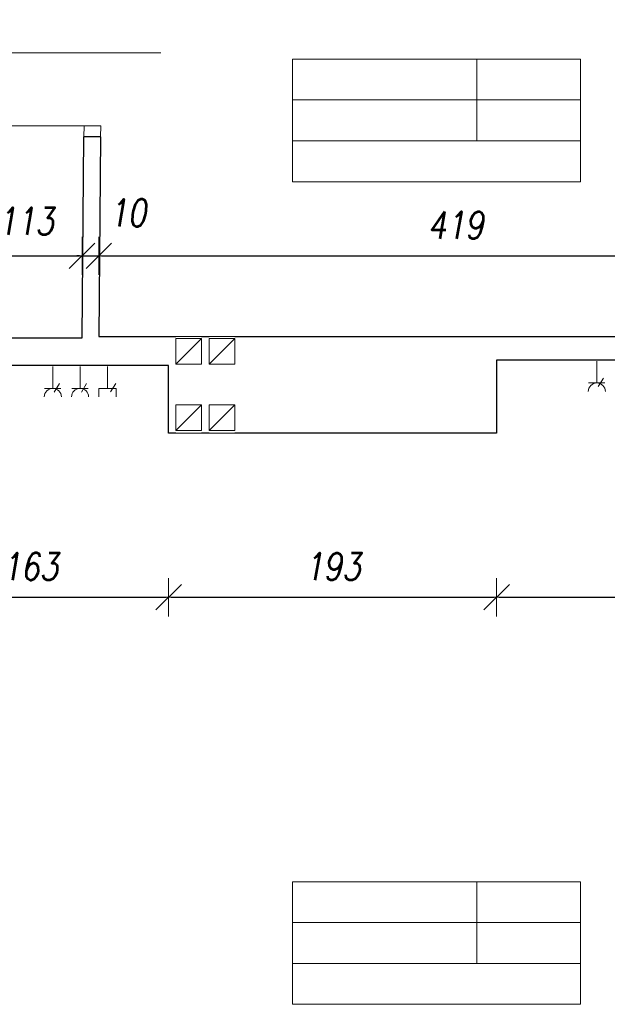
# Model space of a CAD drawing. Header units: millimetres. Extents: x -58431 to 28973, y -32170 to 9431.
# Tile 49 of 54: x -6575 to -3125, y -14807 to -9025. Entities that reach past the tile are written whole.
import ezdxf

# ---------------------------------------------------------------- set-up
doc = ezdxf.new("R2010")
doc.units = ezdxf.units.MM
doc.header["$LTSCALE"] = 8
doc.layers.get('Defpoints').update_dxf_attribs({"lineweight": 0})
for name, color, linetype, lineweight in [('A_DIMEN', 7, 'Continuous', 0), ('BAM_OPISY POWIERZCHNI', 40, 'Continuous', 0), ('instalacje', 6, 'Continuous', 0), ('OTWARCIE WENTYLACJI', 255, 'Continuous', 0), ('piętro_dzwi i okna', 3, 'Continuous', 0), ('piętro_rzut', 7, 'Continuous', 30), ('wymiarowanie', 4, 'Continuous', 0)]:
    doc.layers.add(name, color=color, linetype=linetype, lineweight=lineweight)
doc.styles.add('ROMANS1', font='romans.shx', dxfattribs={"width": 0.8, "oblique": 10})
doc.dimstyles.new('NARCH100', dxfattribs={"dimscale": 100, "dimtxt": 1.6, "dimasz": 0.15, "dimexe": 0, "dimexo": 0, "dimgap": 1, "dimtad": 1, "dimdec": 0, "dimlfac": 0.1, "dimrnd": 1, "dimdsep": 46, "dimtxsty": 'ROMANS1', "dimblk": 'wym', "dimcen": -1.5, "dimse1": 1, "dimse2": 1, "dimclrd": 4, "dimclre": 4, "dimclrt": 3, "dimadec": 0, "dimazin": 0, "dimtfac": 0.04, "dimtdec": 0, "dimtmove": 2, "dimatfit": 3, "dimldrblk": 'wym', "dimfxl": 0, "dimtolj": 1, "dimarcsym": 0})

# ---------------------------------------------------------------- blocks, each defined once
blk = doc.blocks.new('wym')
at = {"layer": 'A_DIMEN', "color": 4, "ltscale": 100}
for p, q in [((-5, -5), (5, 5)), ((0, -7.5), (0, 7.5)), ((-5, 0), (5, 0))]:
    blk.add_line(p, q, dxfattribs=at)
blk = doc.blocks.new('*D481')
at = {"layer": 'BAM_OPISY POWIERZCHNI', "color": 4, "lineweight": -2, "transparency": 16777216}
blk.add_line((-7319.7, -10411.8), (-6224.1, -10411.8), dxfattribs=at)
at = {"layer": 'Defpoints', "color": 0, "transparency": 16777216}
for p in [(-6209.1, -10411.8), (-7334.7, -10721.2), (-6209.1, -10893.5)]:
    blk.add_point(p, dxfattribs=at)
at = {"layer": 'BAM_OPISY POWIERZCHNI', "color": 4, "lineweight": -2, "transparency": 16777216, "xscale": 15, "yscale": 15, "zscale": 15, "rotation": 179.9999999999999}
blk.add_blockref('wym', (-7334.7, -10411.8), dxfattribs=at)
at = {"layer": 'BAM_OPISY POWIERZCHNI', "color": 4, "lineweight": -2, "transparency": 16777216, "xscale": 15, "yscale": 15, "zscale": 15}
blk.add_blockref('wym', (-6209.1, -10411.8), dxfattribs=at)
at = {"layer": 'BAM_OPISY POWIERZCHNI', "color": 3, "transparency": 16777216, "insert": (-6538.9, -10208.1), "char_height": 160, "attachment_point": 5, "style": 'ROMANS1'}
blk.add_mtext('\\A1;113', dxfattribs=at)
blk = doc.blocks.new('*D482')
at = {"layer": 'BAM_OPISY POWIERZCHNI', "color": 4, "lineweight": -2, "transparency": 16777216}
for p, q in [((-6224.1, -10411.8), (-6239.1, -10411.8)), ((-6209.1, -10411.8), (-6110.6, -10411.8)), ((-6095.6, -10411.8), (-6080.6, -10411.8))]:
    blk.add_line(p, q, dxfattribs=at)
at = {"layer": 'Defpoints', "color": 0, "transparency": 16777216}
for p in [(-6110.6, -10411.8), (-6209.1, -10893.5), (-6110.6, -10884.7)]:
    blk.add_point(p, dxfattribs=at)
at = {"layer": 'BAM_OPISY POWIERZCHNI', "color": 4, "lineweight": -2, "transparency": 16777216, "xscale": 15, "yscale": 15, "zscale": 15}
for p, rotation in [((-6209.1, -10411.8), 359.9999999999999), ((-6110.6, -10411.8), 179.9999999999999)]:
    blk.add_blockref('wym', p, dxfattribs=dict(at, rotation=rotation))
at = {"layer": 'BAM_OPISY POWIERZCHNI', "color": 3, "transparency": 16777216, "insert": (-5941.7, -10159.4), "char_height": 160, "attachment_point": 5, "style": 'ROMANS1'}
blk.add_mtext('\\A1;10', dxfattribs=at)
blk = doc.blocks.new('*D483')
at = {"layer": 'BAM_OPISY POWIERZCHNI', "color": 4, "lineweight": -2, "transparency": 16777216}
blk.add_line((-6095.6, -10411.8), (-1936, -10411.8), dxfattribs=at)
at = {"layer": 'Defpoints', "color": 0, "transparency": 16777216}
for p in [(-1921, -10411.8), (-6110.6, -10884.7), (-1921, -10884.7)]:
    blk.add_point(p, dxfattribs=at)
at = {"layer": 'BAM_OPISY POWIERZCHNI', "color": 4, "lineweight": -2, "transparency": 16777216, "xscale": 15, "yscale": 15, "zscale": 15, "rotation": 179.9999999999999}
blk.add_blockref('wym', (-6110.6, -10411.8), dxfattribs=at)
at = {"layer": 'BAM_OPISY POWIERZCHNI', "color": 4, "lineweight": -2, "transparency": 16777216, "xscale": 15, "yscale": 15, "zscale": 15}
blk.add_blockref('wym', (-1921, -10411.8), dxfattribs=at)
at = {"layer": 'BAM_OPISY POWIERZCHNI', "color": 3, "transparency": 16777216, "insert": (-4015.8, -10231.8), "char_height": 160, "attachment_point": 5, "style": 'ROMANS1'}
blk.add_mtext('\\A1;419', dxfattribs=at)
blk = doc.blocks.new('*D811')
at = {"layer": 'BAM_OPISY POWIERZCHNI', "color": 4, "lineweight": -2, "transparency": 16777216}
blk.add_line((-7310.8, -12416.4), (-5715.7, -12416.4), dxfattribs=at)
at = {"layer": 'Defpoints', "color": 0, "transparency": 16777216}
for p in [(-5700.7, -11055.6), (-7325.8, -11290.9), (-5700.7, -12416.4)]:
    blk.add_point(p, dxfattribs=at)
at = {"layer": 'BAM_OPISY POWIERZCHNI', "color": 4, "lineweight": -2, "transparency": 16777216, "xscale": 15, "yscale": 15, "zscale": 15, "rotation": 179.9999999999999}
blk.add_blockref('wym', (-7325.8, -12416.4), dxfattribs=at)
at = {"layer": 'BAM_OPISY POWIERZCHNI', "color": 4, "lineweight": -2, "transparency": 16777216, "xscale": 15, "yscale": 15, "zscale": 15}
blk.add_blockref('wym', (-5700.7, -12416.4), dxfattribs=at)
at = {"layer": 'BAM_OPISY POWIERZCHNI', "color": 3, "transparency": 16777216, "insert": (-6513.2, -12236.4), "char_height": 160, "attachment_point": 5, "style": 'ROMANS1'}
blk.add_mtext('\\A1;163', dxfattribs=at)
blk = doc.blocks.new('*D812')
at = {"layer": 'BAM_OPISY POWIERZCHNI', "color": 4, "lineweight": -2, "transparency": 16777216}
blk.add_line((-5685.7, -12416.4), (-3789.8, -12416.4), dxfattribs=at)
at = {"layer": 'Defpoints', "color": 0, "transparency": 16777216}
for p in [(-3774.8, -11025.4), (-5700.7, -11055.6), (-3774.8, -12416.4)]:
    blk.add_point(p, dxfattribs=at)
at = {"layer": 'BAM_OPISY POWIERZCHNI', "color": 4, "lineweight": -2, "transparency": 16777216, "xscale": 15, "yscale": 15, "zscale": 15, "rotation": 179.9999999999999}
blk.add_blockref('wym', (-5700.7, -12416.4), dxfattribs=at)
at = {"layer": 'BAM_OPISY POWIERZCHNI', "color": 4, "lineweight": -2, "transparency": 16777216, "xscale": 15, "yscale": 15, "zscale": 15}
blk.add_blockref('wym', (-3774.8, -12416.4), dxfattribs=at)
at = {"layer": 'BAM_OPISY POWIERZCHNI', "color": 3, "transparency": 16777216, "insert": (-4737.8, -12236.4), "char_height": 160, "attachment_point": 5, "style": 'ROMANS1'}
blk.add_mtext('\\A1;193', dxfattribs=at)
blk = doc.blocks.new('*D813')
at = {"layer": 'BAM_OPISY POWIERZCHNI', "color": 4, "lineweight": -2, "transparency": 16777216}
blk.add_line((-3759.8, -12416.4), (-1936.3, -12416.4), dxfattribs=at)
at = {"layer": 'Defpoints', "color": 0, "transparency": 16777216}
for p in [(-3774.8, -11025.4), (-1921.3, -11025.4), (-1921.3, -12416.4)]:
    blk.add_point(p, dxfattribs=at)
at = {"layer": 'BAM_OPISY POWIERZCHNI', "color": 4, "lineweight": -2, "transparency": 16777216, "xscale": 15, "yscale": 15, "zscale": 15, "rotation": 179.9999999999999}
blk.add_blockref('wym', (-3774.8, -12416.4), dxfattribs=at)
at = {"layer": 'BAM_OPISY POWIERZCHNI', "color": 4, "lineweight": -2, "transparency": 16777216, "xscale": 15, "yscale": 15, "zscale": 15}
blk.add_blockref('wym', (-1921.3, -12416.4), dxfattribs=at)
at = {"layer": 'BAM_OPISY POWIERZCHNI', "color": 3, "transparency": 16777216, "insert": (-2848, -12236.4), "char_height": 160, "attachment_point": 5, "style": 'ROMANS1'}
blk.add_mtext('\\A1;185', dxfattribs=at)

msp = doc.modelspace()

# ---------------------------------------------------------------- linework, layer by layer
at = {"layer": 'BAM_OPISY POWIERZCHNI'}
for p, q in [((-3891.8, -9256.6), (-3891.8, -9736.6)), ((-3891.8, -14086.9), (-3891.8, -14566.9))]:
    msp.add_line(p, q, dxfattribs=at)
for points in [[(-4973.9, -9256.6), (-4973.9, -9736.6), (-3283.3, -9736.6), (-3283.3, -9256.6)], [(-4973.9, -9256.6), (-3283.3, -9256.6)], [(-3283.3, -9496.6), (-4973.9, -9496.6)], [(-4973.9, -9736.6), (-4973.9, -9976.6), (-3283.3, -9976.6), (-3283.3, -9736.6)], [(-4973.9, -14086.9), (-4973.9, -14566.9), (-3283.3, -14566.9), (-3283.3, -14086.9)], [(-4973.9, -14086.9), (-3283.3, -14086.9)], [(-3283.3, -14326.9), (-4973.9, -14326.9)], [(-4973.9, -14566.9), (-4973.9, -14806.9), (-3283.3, -14806.9), (-3283.3, -14566.9)]]:
    msp.add_lwpolyline(points, dxfattribs=at)
at = {"layer": 'instalacje'}
for p, q in [((-5657.6, -11047.7), (-5507.1, -10897.3)), ((-5507.1, -10897.3), (-5657.6, -10897.3)), ((-5657.6, -10897.3), (-5657.6, -11047.7)), ((-5507.1, -11047.7), (-5507.1, -10897.3)), ((-5462.6, -11047.7), (-5312.1, -10897.3)), ((-5312.1, -10897.3), (-5462.6, -10897.3)), ((-5462.6, -10897.3), (-5462.6, -11047.7)), ((-5312.1, -11047.7), (-5312.1, -10897.3)), ((-5657.6, -11047.7), (-5507.1, -11047.7)), ((-5462.6, -11047.7), (-5312.1, -11047.7)), ((-5657.6, -11436.7), (-5507.1, -11286.3)), ((-5507.1, -11286.3), (-5657.6, -11286.3)), ((-5657.6, -11286.3), (-5657.6, -11436.7)), ((-5507.1, -11436.7), (-5507.1, -11286.3)), ((-5462.6, -11436.7), (-5312.1, -11286.3)), ((-5312.1, -11286.3), (-5462.6, -11286.3)), ((-5462.6, -11286.3), (-5462.6, -11436.7)), ((-5312.1, -11436.7), (-5312.1, -11286.3)), ((-5657.6, -11436.7), (-5507.1, -11436.7)), ((-5462.6, -11436.7), (-5312.1, -11436.7))]:
    msp.add_line(p, q, dxfattribs=at)
for points in [[(-3186.7, -11158.4), (-3186.7, -11030.4)], [(-6380.8, -11190.5), (-6380.8, -11062.5)], [(-6220.8, -11190.5), (-6220.8, -11062.5)], [(-6059.5, -11190.5), (-6059.5, -11062.5)], [(-3138.8, -11158.4), (-3234.7, -11158.4)], [(-3178.1, -11180), (-3148.2, -11130.3)], [(-6332.9, -11190.5), (-6428.8, -11190.5)], [(-6372.2, -11212.1), (-6342.3, -11162.4)], [(-6172.9, -11190.5), (-6268.8, -11190.5)], [(-6212.2, -11212.1), (-6182.3, -11162.4)], [(-6109.7, -11190.5), (-6009.2, -11190.5)], [(-6109.7, -11240.7), (-6109.7, -11190.5)], [(-6041.4, -11211.2), (-6011.5, -11161.5)], [(-6009.2, -11240.7), (-6009.2, -11190.5)]]:
    msp.add_lwpolyline(points, dxfattribs=at)
for centre in [(-3186.7, -11208.7), (-6380.8, -11240.7), (-6220.8, -11240.7)]:
    msp.add_arc(centre, 50.2, 360, 180, dxfattribs=at)
at = {"layer": 'OTWARCIE WENTYLACJI'}
for points in [[(-5507.1, -10884.7), (-5657.6, -10884.7)], [(-5312.1, -10884.7), (-5462.6, -10884.7)], [(-5507.1, -11453.9), (-5657.6, -11453.9)], [(-5312.1, -11453.9), (-5462.6, -11453.9)]]:
    msp.add_lwpolyline(points, dxfattribs=at)
at = {"layer": 'piętro_dzwi i okna'}
msp.add_line((-6099.5, -9648.8), (-6197.2, -9648.8), dxfattribs=at)
for points in [[(-7104.8, -9648.8), (-6197.2, -9648.8)], [(-6197.8, -9712.1), (-6197.2, -9648.8)], [(-6100.1, -9712.1), (-6099.5, -9648.8)]]:
    msp.add_lwpolyline(points, dxfattribs=at)
msp.add_arc((-6172.8, -9674.4), 932.4, 90.92462, 178.43089, dxfattribs=at)
at = {"layer": 'piętro_rzut'}
for p, q in [((-6209.1, -10893.5), (-6197.8, -9712.1)), ((-7334.7, -10893.5), (-6209.1, -10893.5)), ((-1921.3, -11025.4), (-3774.8, -11025.4)), ((-3774.8, -11025.4), (-3774.8, -11453.9)), ((-5741.6, -11055.6), (-7325.8, -11055.6)), ((-5700.7, -11055.6), (-5741.6, -11055.6)), ((-5700.7, -11453.9), (-5700.7, -11055.6)), ((-5657.6, -11453.9), (-5700.7, -11453.9)), ((-5462.6, -11453.9), (-5507.1, -11453.9)), ((-3774.8, -11453.9), (-5312.1, -11453.9))]:
    msp.add_line(p, q, dxfattribs=at)
for points in [[(-6100.1, -9712.1), (-6197.8, -9712.1)], [(-6100.1, -9712.1), (-6110.6, -10884.7), (-5657.6, -10884.7)], [(-5507.1, -10884.7), (-5462.6, -10884.7)], [(-5312.1, -10884.7), (-1921, -10884.7)]]:
    msp.add_lwpolyline(points, dxfattribs=at)
at = {"layer": 'wymiarowanie'}
msp.add_lwpolyline([(-6651.4, -9219.8), (-5746, -9220.4)], dxfattribs=at)

# ---------------------------------------------------------------- dimensions: what is measured, and where the dimension line sits
at = {"layer": 'BAM_OPISY POWIERZCHNI'}
for base, p1, p2, picture, middle in [((-6110.6, -10411.8), (-6209.1, -10893.5), (-6110.6, -10884.7), '*D482', (-5941.7, -10159.4)), ((-6209.1, -10411.8), (-7334.7, -10721.2), (-6209.1, -10893.5), '*D481', (-6538.9, -10208.1))]:
    dim = msp.add_linear_dim(base=base, p1=p1, p2=p2, dimstyle='NARCH100', dxfattribs=at)
    dim.commit()
    dim.dimension.update_dxf_attribs({"geometry": picture, "text_midpoint": middle, "dimtype": 160})
for base, p1, p2, picture, middle in [((-1921, -10411.8), (-6110.6, -10884.7), (-1921, -10884.7), '*D483', (-4015.8, -10231.8)), ((-3774.8, -12416.4), (-5700.7, -11055.6), (-3774.8, -11025.4), '*D812', (-4737.8, -12236.4)), ((-1921.3, -12416.4), (-3774.8, -11025.4), (-1921.3, -11025.4), '*D813', (-2848, -12236.4)), ((-5700.7, -12416.4), (-7325.8, -11290.9), (-5700.7, -11055.6), '*D811', (-6513.2, -12236.4))]:
    dim = msp.add_linear_dim(base=base, p1=p1, p2=p2, dimstyle='NARCH100', dxfattribs=at)
    dim.commit()
    dim.dimension.update_dxf_attribs({"geometry": picture, "text_midpoint": middle})

doc.saveas('drawing.dxf')
